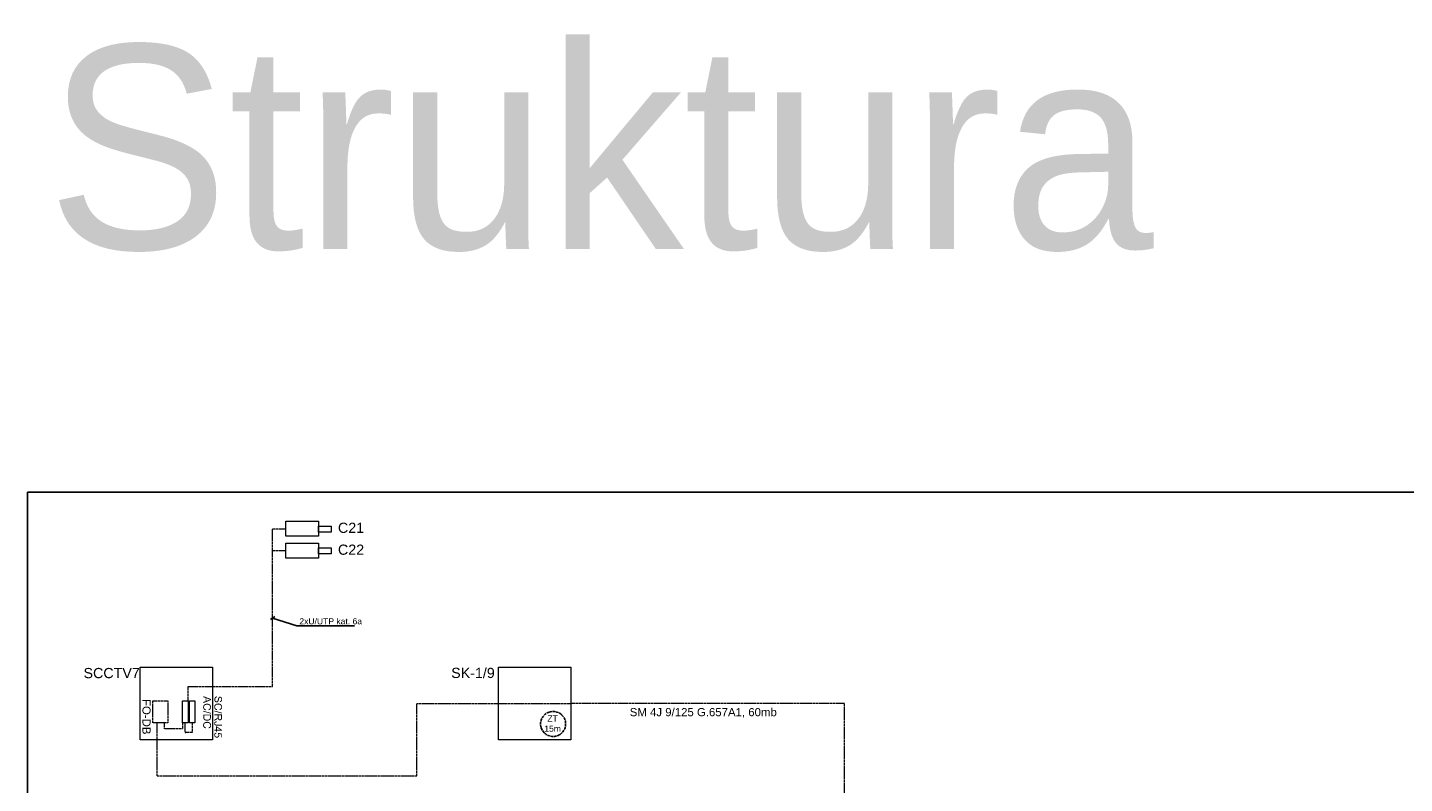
# Model space of a CAD drawing. Header units: millimetres. Extents: x -91 to 1961, y -1152 to 358.
# Tile 251 of 256: x 1363 to 1700, y 172 to 357. Entities that reach past the tile are written whole.
import ezdxf

# ---------------------------------------------------------------- set-up
doc = ezdxf.new("R2010")
doc.units = ezdxf.units.MM
doc.header["$MEASUREMENT"] = 0
doc.linetypes.add('PT LAP Jeżowe - Schematy Strukturalny CCTV (1)$0$PDF_IMPORT', pattern=[1, 0.8, -0.2])
doc.layers.get('0').update_dxf_attribs({"linetype": 'CONTINUOUS'})
doc.layers.add('PT LAP Jeżowe - Schematy Strukturalny CCTV (1)$0$PDF_Geomertry', color=7, linetype='CONTINUOUS')
doc.layers.add('PT LAP Jeżowe - Schematy Strukturalny CCTV (1)$0$PDF_Solid Fills', color=7, linetype='CONTINUOUS')
doc.styles.add('PT LAP Jeżowe - Schematy Strukturalny CCTV (1)$0$Standard', font='arial.ttf')

# ---------------------------------------------------------------- blocks, each defined once
blk = doc.blocks.new('PT LAP Jeżowe - Schematy Strukturalny CCTV (1)')
at = {"layer": 'PT LAP Jeżowe - Schematy Strukturalny CCTV (1)$0$PDF_Solid Fills', "transparency": 33554559}
h = blk.add_hatch(color=5, dxfattribs=at)
edge = h.paths.add_edge_path(flags=0)
edge.add_line((294.83, 239.07), (294.77, 238.82))
edge.add_spline(control_points=[(294.77, 238.82), (294.57, 238.87), (294.41, 238.96), (294.3, 239.1), (294.2, 239.23), (294.14, 239.39), (294.14, 239.59), (294.14, 239.79), (294.19, 239.95), (294.27, 240.07), (294.35, 240.2), (294.47, 240.29), (294.62, 240.36), (294.78, 240.42), (294.95, 240.45), (295.13, 240.45), (295.32, 240.45), (295.49, 240.42), (295.64, 240.34), (295.78, 240.27), (295.89, 240.17), (295.97, 240.03), (296.04, 239.89), (296.08, 239.75), (296.08, 239.58), (296.08, 239.4), (296.03, 239.24), (295.94, 239.12), (295.84, 238.99), (295.71, 238.9), (295.53, 238.85)], knot_values=[0, 0, 0, 0, 1, 1, 1, 2, 2, 2, 3, 3, 3, 4, 4, 4, 5, 5, 5, 6, 6, 6, 7, 7, 7, 8, 8, 8, 9, 9, 9, 10, 10, 10, 10], weights=[1, 1, 1, 1, 1, 1, 1, 1, 1, 1, 1, 1, 1, 1, 1, 1, 1, 1, 1, 1, 1, 1, 1, 1, 1, 1, 1, 1, 1, 1, 1], degree=3, periodic=0)
edge.add_line((295.53, 238.85), (295.48, 239.09))
edge.add_spline(control_points=[(295.48, 239.09), (295.61, 239.14), (295.71, 239.2), (295.78, 239.28), (295.84, 239.36), (295.87, 239.46), (295.87, 239.59), (295.87, 239.73), (295.84, 239.85), (295.77, 239.94), (295.7, 240.04), (295.6, 240.11), (295.49, 240.14), (295.37, 240.18), (295.25, 240.2), (295.13, 240.2), (294.97, 240.2), (294.83, 240.18), (294.71, 240.13), (294.59, 240.09), (294.5, 240.02), (294.44, 239.92), (294.39, 239.82), (294.36, 239.72), (294.36, 239.61), (294.36, 239.47), (294.4, 239.35), (294.48, 239.26), (294.55, 239.16), (294.67, 239.1), (294.83, 239.07)], knot_values=[0, 0, 0, 0, 1, 1, 1, 2, 2, 2, 3, 3, 3, 4, 4, 4, 5, 5, 5, 6, 6, 6, 7, 7, 7, 8, 8, 8, 9, 9, 9, 10, 10, 10, 10], weights=[1, 1, 1, 1, 1, 1, 1, 1, 1, 1, 1, 1, 1, 1, 1, 1, 1, 1, 1, 1, 1, 1, 1, 1, 1, 1, 1, 1, 1, 1, 1], degree=3, periodic=0)
h = blk.add_hatch(color=5, dxfattribs=at)
h.paths.add_polyline_path([(294.18, 242.31), (296.04, 241.6), (296.04, 241.34), (294.18, 240.58), (294.18, 240.86), (294.75, 241.07), (294.75, 241.85), (294.18, 242.05)])
edge = h.paths.add_edge_path(flags=0)
edge.add_line((294.95, 241.78), (294.95, 241.15))
edge.add_line((294.95, 241.15), (295.46, 241.34))
edge.add_spline(control_points=[(295.46, 241.34), (295.62, 241.4), (295.75, 241.44), (295.85, 241.47), (295.73, 241.5), (295.61, 241.53), (295.49, 241.57)], knot_values=[0, 0, 0, 0, 1, 1, 1, 2, 2, 2, 2], weights=[1, 1, 1, 1, 1, 1, 1], degree=3, periodic=0)
edge.add_line((295.49, 241.57), (294.95, 241.78))
h = blk.add_hatch(color=14, dxfattribs=at)
edge = h.paths.add_edge_path(flags=0)
edge.add_line((297.54, 239.11), (297.48, 238.86))
edge.add_spline(control_points=[(297.48, 238.86), (297.27, 238.91), (297.12, 239.01), (297.01, 239.14), (296.91, 239.27), (296.85, 239.44), (296.85, 239.63), (296.85, 239.83), (296.89, 239.99), (296.98, 240.11), (297.06, 240.24), (297.18, 240.33), (297.33, 240.4), (297.49, 240.46), (297.66, 240.5), (297.84, 240.5), (298.03, 240.5), (298.2, 240.46), (298.35, 240.39), (298.49, 240.31), (298.6, 240.21), (298.68, 240.07), (298.75, 239.94), (298.79, 239.79), (298.79, 239.62), (298.79, 239.44), (298.74, 239.28), (298.65, 239.16), (298.55, 239.03), (298.42, 238.94), (298.24, 238.89)], knot_values=[0, 0, 0, 0, 1, 1, 1, 2, 2, 2, 3, 3, 3, 4, 4, 4, 5, 5, 5, 6, 6, 6, 7, 7, 7, 8, 8, 8, 9, 9, 9, 10, 10, 10, 10], weights=[1, 1, 1, 1, 1, 1, 1, 1, 1, 1, 1, 1, 1, 1, 1, 1, 1, 1, 1, 1, 1, 1, 1, 1, 1, 1, 1, 1, 1, 1, 1], degree=3, periodic=0)
edge.add_line((298.24, 238.89), (298.19, 239.14))
edge.add_spline(control_points=[(298.19, 239.14), (298.32, 239.18), (298.42, 239.24), (298.48, 239.32), (298.55, 239.4), (298.58, 239.51), (298.58, 239.63), (298.58, 239.77), (298.54, 239.89), (298.48, 239.99), (298.41, 240.08), (298.31, 240.15), (298.2, 240.19), (298.08, 240.23), (297.96, 240.24), (297.84, 240.24), (297.68, 240.24), (297.54, 240.22), (297.42, 240.18), (297.3, 240.13), (297.21, 240.06), (297.15, 239.96), (297.1, 239.87), (297.07, 239.76), (297.07, 239.65), (297.07, 239.51), (297.11, 239.4), (297.18, 239.3), (297.26, 239.21), (297.38, 239.14), (297.54, 239.11)], knot_values=[0, 0, 0, 0, 1, 1, 1, 2, 2, 2, 3, 3, 3, 4, 4, 4, 5, 5, 5, 6, 6, 6, 7, 7, 7, 8, 8, 8, 9, 9, 9, 10, 10, 10, 10], weights=[1, 1, 1, 1, 1, 1, 1, 1, 1, 1, 1, 1, 1, 1, 1, 1, 1, 1, 1, 1, 1, 1, 1, 1, 1, 1, 1, 1, 1, 1, 1], degree=3, periodic=0)
h = blk.add_hatch(color=14, dxfattribs=at)
edge = h.paths.add_edge_path(flags=0)
edge.add_line((297.52, 242.23), (297.54, 242))
edge.add_spline(control_points=[(297.54, 242), (297.45, 241.99), (297.37, 241.96), (297.31, 241.92), (297.25, 241.88), (297.2, 241.82), (297.16, 241.74), (297.12, 241.65), (297.11, 241.56), (297.11, 241.45), (297.11, 241.36), (297.12, 241.28), (297.15, 241.21), (297.17, 241.14), (297.21, 241.08), (297.26, 241.05), (297.31, 241.01), (297.36, 241), (297.42, 241), (297.48, 241), (297.53, 241.01), (297.57, 241.05), (297.61, 241.08), (297.65, 241.14), (297.68, 241.21), (297.7, 241.26), (297.73, 241.37), (297.77, 241.54), (297.81, 241.71), (297.85, 241.83), (297.88, 241.9), (297.93, 241.99), (297.99, 242.05), (298.05, 242.1), (298.12, 242.14), (298.2, 242.16), (298.28, 242.16), (298.38, 242.16), (298.46, 242.13), (298.54, 242.08), (298.62, 242.03), (298.69, 241.95), (298.73, 241.85), (298.77, 241.75), (298.79, 241.64), (298.79, 241.51), (298.79, 241.37), (298.77, 241.25), (298.72, 241.15), (298.68, 241.04), (298.62, 240.96), (298.53, 240.91), (298.45, 240.85), (298.35, 240.82), (298.24, 240.82)], knot_values=[0, 0, 0, 0, 1, 1, 1, 2, 2, 2, 3, 3, 3, 4, 4, 4, 5, 5, 5, 6, 6, 6, 7, 7, 7, 8, 8, 8, 9, 9, 9, 10, 10, 10, 11, 11, 11, 12, 12, 12, 13, 13, 13, 14, 14, 14, 15, 15, 15, 16, 16, 16, 17, 17, 17, 18, 18, 18, 18], weights=[1, 1, 1, 1, 1, 1, 1, 1, 1, 1, 1, 1, 1, 1, 1, 1, 1, 1, 1, 1, 1, 1, 1, 1, 1, 1, 1, 1, 1, 1, 1, 1, 1, 1, 1, 1, 1, 1, 1, 1, 1, 1, 1, 1, 1, 1, 1, 1, 1, 1, 1, 1, 1, 1, 1], degree=3, periodic=0)
edge.add_line((298.24, 240.82), (298.23, 241.05))
edge.add_spline(control_points=[(298.23, 241.05), (298.34, 241.06), (298.43, 241.11), (298.49, 241.18), (298.55, 241.25), (298.58, 241.36), (298.58, 241.5), (298.58, 241.65), (298.55, 241.76), (298.5, 241.82), (298.44, 241.89), (298.38, 241.93), (298.3, 241.93), (298.24, 241.93), (298.18, 241.9), (298.14, 241.85), (298.1, 241.81), (298.05, 241.68), (298.01, 241.48), (297.97, 241.29), (297.93, 241.15), (297.89, 241.08), (297.84, 240.97), (297.78, 240.89), (297.7, 240.84), (297.63, 240.79), (297.54, 240.76), (297.44, 240.76), (297.35, 240.76), (297.25, 240.79), (297.17, 240.84), (297.08, 240.9), (297.01, 240.98), (296.97, 241.09), (296.92, 241.19), (296.89, 241.31), (296.89, 241.44), (296.89, 241.61), (296.92, 241.75), (296.97, 241.86), (297.02, 241.98), (297.09, 242.07), (297.19, 242.13), (297.28, 242.19), (297.4, 242.23), (297.52, 242.23)], knot_values=[0, 0, 0, 0, 1, 1, 1, 2, 2, 2, 3, 3, 3, 4, 4, 4, 5, 5, 5, 6, 6, 6, 7, 7, 7, 8, 8, 8, 9, 9, 9, 10, 10, 10, 11, 11, 11, 12, 12, 12, 13, 13, 13, 14, 14, 14, 15, 15, 15, 15], weights=[1, 1, 1, 1, 1, 1, 1, 1, 1, 1, 1, 1, 1, 1, 1, 1, 1, 1, 1, 1, 1, 1, 1, 1, 1, 1, 1, 1, 1, 1, 1, 1, 1, 1, 1, 1, 1, 1, 1, 1, 1, 1, 1, 1, 1, 1], degree=3, periodic=0)
h = blk.add_hatch(color=5, dxfattribs=at)
edge = h.paths.add_edge_path(flags=0)
edge.add_line((294.18, 237.8), (296.04, 237.8))
edge.add_line((296.04, 237.8), (296.04, 237.17))
edge.add_spline(control_points=[(296.04, 237.17), (296.04, 237.02), (296.03, 236.91), (296.01, 236.84), (295.99, 236.73), (295.95, 236.64), (295.88, 236.56), (295.8, 236.47), (295.69, 236.39), (295.56, 236.35), (295.44, 236.3), (295.29, 236.27), (295.12, 236.27), (294.98, 236.27), (294.86, 236.29), (294.75, 236.32), (294.64, 236.36), (294.55, 236.4), (294.48, 236.45), (294.41, 236.5), (294.35, 236.56), (294.31, 236.62), (294.27, 236.68), (294.24, 236.75), (294.22, 236.84), (294.2, 236.92), (294.18, 237.02), (294.18, 237.13)], knot_values=[0, 0, 0, 0, 1, 1, 1, 2, 2, 2, 3, 3, 3, 4, 4, 4, 5, 5, 5, 6, 6, 6, 7, 7, 7, 8, 8, 8, 9, 9, 9, 9], weights=[1, 1, 1, 1, 1, 1, 1, 1, 1, 1, 1, 1, 1, 1, 1, 1, 1, 1, 1, 1, 1, 1, 1, 1, 1, 1, 1, 1], degree=3, periodic=0)
edge.add_line((294.18, 237.13), (294.18, 237.8))
edge = h.paths.add_edge_path(flags=0)
edge.add_line((294.4, 237.56), (294.4, 237.16))
edge.add_spline(control_points=[(294.4, 237.16), (294.4, 237.04), (294.41, 236.95), (294.43, 236.88), (294.45, 236.81), (294.49, 236.75), (294.53, 236.71), (294.59, 236.65), (294.67, 236.61), (294.77, 236.57), (294.86, 236.54), (294.99, 236.53), (295.13, 236.53), (295.32, 236.53), (295.47, 236.56), (295.58, 236.62), (295.68, 236.68), (295.75, 236.76), (295.79, 236.85), (295.82, 236.92), (295.83, 237.02), (295.83, 237.17)], knot_values=[0, 0, 0, 0, 1, 1, 1, 2, 2, 2, 3, 3, 3, 4, 4, 4, 5, 5, 5, 6, 6, 6, 7, 7, 7, 7], weights=[1, 1, 1, 1, 1, 1, 1, 1, 1, 1, 1, 1, 1, 1, 1, 1, 1, 1, 1, 1, 1, 1], degree=3, periodic=0)
edge.add_line((295.83, 237.17), (295.83, 237.56))
edge.add_line((295.83, 237.56), (294.4, 237.56))
h = blk.add_hatch(color=14, dxfattribs=at)
edge = h.paths.add_edge_path(flags=0)
edge.add_line((296.89, 237.84), (298.75, 237.84))
edge.add_line((298.75, 237.84), (298.75, 237.02))
edge.add_spline(control_points=[(298.75, 237.02), (298.75, 236.86), (298.73, 236.73), (298.7, 236.65), (298.67, 236.56), (298.61, 236.49), (298.53, 236.44), (298.44, 236.39), (298.35, 236.36), (298.25, 236.36), (298.12, 236.36), (298.01, 236.4), (297.92, 236.49), (297.83, 236.57), (297.78, 236.71), (297.75, 236.88), (297.72, 236.82), (297.69, 236.77), (297.66, 236.74), (297.59, 236.66), (297.51, 236.6), (297.41, 236.53)], knot_values=[0, 0, 0, 0, 1, 1, 1, 2, 2, 2, 3, 3, 3, 4, 4, 4, 5, 5, 5, 6, 6, 6, 7, 7, 7, 7], weights=[1, 1, 1, 1, 1, 1, 1, 1, 1, 1, 1, 1, 1, 1, 1, 1, 1, 1, 1, 1, 1, 1], degree=3, periodic=0)
edge.add_line((297.41, 236.53), (296.89, 236.21))
edge.add_line((296.89, 236.21), (296.89, 236.52))
edge.add_line((296.89, 236.52), (297.29, 236.76))
edge.add_spline(control_points=[(297.29, 236.76), (297.4, 236.83), (297.49, 236.89), (297.55, 236.94), (297.61, 236.99), (297.65, 237.03), (297.67, 237.06), (297.7, 237.1), (297.71, 237.14), (297.72, 237.18), (297.73, 237.2), (297.73, 237.25), (297.73, 237.31)], knot_values=[0, 0, 0, 0, 1, 1, 1, 2, 2, 2, 3, 3, 3, 4, 4, 4, 4], weights=[1, 1, 1, 1, 1, 1, 1, 1, 1, 1, 1, 1, 1], degree=3, periodic=0)
edge.add_line((297.73, 237.31), (297.73, 237.6))
edge.add_line((297.73, 237.6), (296.89, 237.6))
edge.add_line((296.89, 237.6), (296.89, 237.84))
edge = h.paths.add_edge_path(flags=0)
edge.add_line((297.94, 237.6), (297.94, 237.07))
edge.add_spline(control_points=[(297.94, 237.07), (297.94, 236.96), (297.95, 236.87), (297.98, 236.81), (298, 236.74), (298.04, 236.7), (298.08, 236.66), (298.13, 236.63), (298.19, 236.61), (298.25, 236.61), (298.33, 236.61), (298.4, 236.65), (298.46, 236.71), (298.51, 236.77), (298.54, 236.87), (298.54, 237.01)], knot_values=[0, 0, 0, 0, 1, 1, 1, 2, 2, 2, 3, 3, 3, 4, 4, 4, 5, 5, 5, 5], weights=[1, 1, 1, 1, 1, 1, 1, 1, 1, 1, 1, 1, 1, 1, 1, 1], degree=3, periodic=0)
edge.add_line((298.54, 237.01), (298.54, 237.6))
edge.add_line((298.54, 237.6), (297.94, 237.6))
h = blk.add_hatch(color=5, dxfattribs=at)
edge = h.paths.add_edge_path(flags=0)
edge.add_line((294.83, 234.62), (294.77, 234.37))
edge.add_spline(control_points=[(294.77, 234.37), (294.57, 234.43), (294.41, 234.52), (294.3, 234.65), (294.2, 234.78), (294.14, 234.95), (294.14, 235.14), (294.14, 235.34), (294.19, 235.5), (294.27, 235.63), (294.35, 235.75), (294.47, 235.84), (294.62, 235.91), (294.78, 235.98), (294.95, 236.01), (295.13, 236.01), (295.32, 236.01), (295.49, 235.97), (295.64, 235.9), (295.78, 235.82), (295.89, 235.72), (295.97, 235.58), (296.04, 235.45), (296.08, 235.3), (296.08, 235.14), (296.08, 234.95), (296.03, 234.8), (295.94, 234.67), (295.84, 234.54), (295.71, 234.46), (295.53, 234.41)], knot_values=[0, 0, 0, 0, 1, 1, 1, 2, 2, 2, 3, 3, 3, 4, 4, 4, 5, 5, 5, 6, 6, 6, 7, 7, 7, 8, 8, 8, 9, 9, 9, 10, 10, 10, 10], weights=[1, 1, 1, 1, 1, 1, 1, 1, 1, 1, 1, 1, 1, 1, 1, 1, 1, 1, 1, 1, 1, 1, 1, 1, 1, 1, 1, 1, 1, 1, 1], degree=3, periodic=0)
edge.add_line((295.53, 234.41), (295.48, 234.65))
edge.add_spline(control_points=[(295.48, 234.65), (295.61, 234.69), (295.71, 234.75), (295.78, 234.83), (295.84, 234.91), (295.87, 235.02), (295.87, 235.14), (295.87, 235.28), (295.84, 235.4), (295.77, 235.5), (295.7, 235.59), (295.6, 235.66), (295.49, 235.7), (295.37, 235.74), (295.25, 235.76), (295.13, 235.76), (294.97, 235.76), (294.83, 235.73), (294.71, 235.69), (294.59, 235.64), (294.5, 235.57), (294.44, 235.47), (294.39, 235.38), (294.36, 235.27), (294.36, 235.16), (294.36, 235.02), (294.4, 234.91), (294.48, 234.81), (294.55, 234.72), (294.67, 234.65), (294.83, 234.62)], knot_values=[0, 0, 0, 0, 1, 1, 1, 2, 2, 2, 3, 3, 3, 4, 4, 4, 5, 5, 5, 6, 6, 6, 7, 7, 7, 8, 8, 8, 9, 9, 9, 10, 10, 10, 10], weights=[1, 1, 1, 1, 1, 1, 1, 1, 1, 1, 1, 1, 1, 1, 1, 1, 1, 1, 1, 1, 1, 1, 1, 1, 1, 1, 1, 1, 1, 1, 1], degree=3, periodic=0)
h = blk.add_hatch(color=14, dxfattribs=at)
edge = h.paths.add_edge_path(flags=0)
edge.add_line((297.43, 236.1), (297.46, 235.88))
edge.add_spline(control_points=[(297.46, 235.88), (297.31, 235.88), (297.2, 235.85), (297.15, 235.8), (297.09, 235.76), (297.07, 235.69), (297.07, 235.61), (297.07, 235.55), (297.08, 235.5), (297.11, 235.45), (297.14, 235.41), (297.18, 235.38), (297.22, 235.36), (297.27, 235.34), (297.35, 235.33), (297.46, 235.33)], knot_values=[0, 0, 0, 0, 1, 1, 1, 2, 2, 2, 3, 3, 3, 4, 4, 4, 5, 5, 5, 5], weights=[1, 1, 1, 1, 1, 1, 1, 1, 1, 1, 1, 1, 1, 1, 1, 1], degree=3, periodic=0)
edge.add_line((297.46, 235.33), (298.75, 235.33))
edge.add_line((298.75, 235.33), (298.75, 235.09))
edge.add_line((298.75, 235.09), (297.48, 235.09))
edge.add_spline(control_points=[(297.48, 235.09), (297.32, 235.09), (297.2, 235.11), (297.12, 235.14), (297.03, 235.18), (296.97, 235.24), (296.92, 235.32), (296.88, 235.4), (296.85, 235.5), (296.85, 235.61), (296.85, 235.77), (296.9, 235.89), (297, 235.98), (297.09, 236.07), (297.24, 236.11), (297.43, 236.1)], knot_values=[0, 0, 0, 0, 1, 1, 1, 2, 2, 2, 3, 3, 3, 4, 4, 4, 5, 5, 5, 5], weights=[1, 1, 1, 1, 1, 1, 1, 1, 1, 1, 1, 1, 1, 1, 1, 1], degree=3, periodic=0)
h = blk.add_hatch(color=14, dxfattribs=at)
edge = h.paths.add_edge_path(flags=0)
edge.add_line((297.38, 233.35), (297.4, 233.11))
edge.add_spline(control_points=[(297.4, 233.11), (297.28, 233.09), (297.19, 233.05), (297.13, 232.98), (297.08, 232.92), (297.05, 232.84), (297.05, 232.75), (297.05, 232.64), (297.09, 232.55), (297.17, 232.47), (297.25, 232.4), (297.36, 232.36), (297.5, 232.36), (297.62, 232.36), (297.73, 232.4), (297.8, 232.47), (297.88, 232.54), (297.91, 232.64), (297.91, 232.76), (297.91, 232.83), (297.9, 232.89), (297.86, 232.95), (297.83, 233.01), (297.79, 233.06), (297.74, 233.09)], knot_values=[0, 0, 0, 0, 1, 1, 1, 2, 2, 2, 3, 3, 3, 4, 4, 4, 5, 5, 5, 6, 6, 6, 7, 7, 7, 8, 8, 8, 8], weights=[1, 1, 1, 1, 1, 1, 1, 1, 1, 1, 1, 1, 1, 1, 1, 1, 1, 1, 1, 1, 1, 1, 1, 1, 1], degree=3, periodic=0)
edge.add_line((297.74, 233.09), (297.77, 233.3))
edge.add_line((297.77, 233.3), (298.71, 233.13))
edge.add_line((298.71, 233.13), (298.71, 232.21))
edge.add_line((298.71, 232.21), (298.5, 232.21))
edge.add_line((298.5, 232.21), (298.5, 232.94))
edge.add_line((298.5, 232.94), (298, 233.04))
edge.add_spline(control_points=[(298, 233.04), (298.07, 232.93), (298.1, 232.82), (298.1, 232.69), (298.1, 232.53), (298.05, 232.4), (297.94, 232.29), (297.83, 232.18), (297.68, 232.12), (297.51, 232.12), (297.34, 232.12), (297.2, 232.17), (297.08, 232.27), (296.93, 232.38), (296.85, 232.55), (296.85, 232.75), (296.85, 232.92), (296.9, 233.06), (297, 233.16), (297.09, 233.27), (297.22, 233.33), (297.38, 233.35)], knot_values=[0, 0, 0, 0, 1, 1, 1, 2, 2, 2, 3, 3, 3, 4, 4, 4, 5, 5, 5, 6, 6, 6, 7, 7, 7, 7], weights=[1, 1, 1, 1, 1, 1, 1, 1, 1, 1, 1, 1, 1, 1, 1, 1, 1, 1, 1, 1, 1, 1], degree=3, periodic=0)
h = blk.add_hatch(color=14, dxfattribs=at)
h.paths.add_polyline_path([(296.89, 234.05), (297.33, 234.05), (297.33, 234.86), (297.54, 234.86), (298.75, 234.01), (298.75, 233.83), (297.54, 233.83), (297.54, 233.58), (297.33, 233.58), (297.33, 233.83), (296.89, 233.83)])
h.paths.add_polyline_path([(297.54, 234.05), (298.38, 234.05), (297.54, 234.63)])
blk.add_line((310.67, 261.06), (311.69, 261.79))
at = {"color": 0}
for p, q in [((317.09, 259.51), (311.18, 261.42)), ((331.26, 259.51), (317.09, 259.51))]:
    blk.add_line(p, q, dxfattribs=at)
at = {"color": 1, "linetype": 'PT LAP Jeżowe - Schematy Strukturalny CCTV (1)$0$PDF_IMPORT', "ltscale": 0.8}
blk.add_circle((379.9, 235.48), 3.07, dxfattribs=at)
at = {"layer": 'PT LAP Jeżowe - Schematy Strukturalny CCTV (1)$0$PDF_Geomertry', "color": 3, "linetype": 'PT LAP Jeżowe - Schematy Strukturalny CCTV (1)$0$PDF_IMPORT', "lineweight": 5, "ltscale": 0.339084}
for p, q in [((311.18, 244.7), (311.18, 283.34)), ((311.18, 283.34), (314.42, 283.34)), ((311.18, 277.98), (314.42, 277.98)), ((290.45, 244.7), (311.18, 244.7))]:
    blk.add_line(p, q, dxfattribs=at)
at = {"layer": 'PT LAP Jeżowe - Schematy Strukturalny CCTV (1)$0$PDF_Geomertry', "color": 30, "linetype": 'PT LAP Jeżowe - Schematy Strukturalny CCTV (1)$0$PDF_IMPORT', "lineweight": 5, "ltscale": 0.338653}
for p, q in [((346.51, 222.73), (346.51, 240.51)), ((346.51, 240.51), (384.22, 240.51)), ((451.27, 240.51), (384.22, 240.51)), ((451.27, 176.38), (451.27, 240.51)), ((282.84, 222.73), (282.84, 235.72)), ((282.84, 222.73), (346.51, 222.73))]:
    blk.add_line(p, q, dxfattribs=at)
at = {"layer": 'PT LAP Jeżowe - Schematy Strukturalny CCTV (1)$0$PDF_Geomertry', "color": 14, "linetype": 'PT LAP Jeżowe - Schematy Strukturalny CCTV (1)$0$PDF_IMPORT', "lineweight": 5, "ltscale": 0.338696}
for p, q in [((284.64, 234.3), (284.64, 235.72)), ((289.09, 234.3), (284.64, 234.3)), ((289.09, 235.72), (289.09, 234.3))]:
    blk.add_line(p, q, dxfattribs=at)
at = {"layer": 'PT LAP Jeżowe - Schematy Strukturalny CCTV (1)$0$PDF_Geomertry', "color": 5, "linetype": 'PT LAP Jeżowe - Schematy Strukturalny CCTV (1)$0$PDF_IMPORT', "lineweight": 5, "ltscale": 0.338653}
for p, q in [((291.49, 233.35), (289.94, 233.35)), ((291.49, 235.72), (291.49, 233.35))]:
    blk.add_line(p, q, dxfattribs=at)
at = {"layer": 'PT LAP Jeżowe - Schematy Strukturalny CCTV (1)$0$PDF_Geomertry', "lineweight": 20}
for points in [[(314.42, 285.19), (322.38, 285.19), (322.38, 281.5), (314.42, 281.5), (314.42, 285.19)], [(322.38, 284), (325.55, 284), (325.55, 282.52), (322.38, 282.52), (322.38, 284)], [(314.42, 279.82), (322.38, 279.82), (322.38, 276.14), (314.42, 276.14), (314.42, 279.82)], [(322.38, 278.64), (325.55, 278.64), (325.55, 277.16), (322.38, 277.16), (322.38, 278.64)], [(296.43, 249.4), (296.43, 231.62), (278.69, 231.62), (278.69, 249.4), (296.43, 249.4)], [(384.22, 249.4), (384.22, 231.62), (366.48, 231.62), (366.48, 249.4), (384.22, 249.4)]]:
    blk.add_lwpolyline(points, dxfattribs=at)
at = {"layer": 'PT LAP Jeżowe - Schematy Strukturalny CCTV (1)$0$PDF_Geomertry', "color": 3, "linetype": 'PT LAP Jeżowe - Schematy Strukturalny CCTV (1)$0$PDF_IMPORT', "lineweight": 5, "ltscale": 0.339084}
blk.add_lwpolyline([(290.45, 241.14), (290.45, 244.7)], dxfattribs=at)
at = {"layer": 'PT LAP Jeżowe - Schematy Strukturalny CCTV (1)$0$PDF_Geomertry', "color": 30, "linetype": 'PT LAP Jeżowe - Schematy Strukturalny CCTV (1)$0$PDF_IMPORT', "lineweight": 5, "ltscale": 0.338653}
blk.add_lwpolyline([(281.81, 235.72), (281.81, 241.14), (285.48, 241.14), (285.48, 235.72), (281.81, 235.72), (281.81, 235.72)], dxfattribs=at)
at = {"layer": 'PT LAP Jeżowe - Schematy Strukturalny CCTV (1)$0$PDF_Geomertry', "color": 14, "lineweight": 5}
blk.add_lwpolyline([(289.09, 235.72), (289.09, 241.14), (290.45, 241.14), (290.45, 235.72), (289.09, 235.72), (289.09, 235.72)], dxfattribs=at)
at = {"layer": 'PT LAP Jeżowe - Schematy Strukturalny CCTV (1)$0$PDF_Geomertry', "color": 5, "lineweight": 5, "ltscale": 0.338653}
blk.add_lwpolyline([(292.14, 235.72), (292.14, 235.72), (290.83, 235.72), (290.83, 241.14), (292.14, 241.14), (292.14, 235.72)], dxfattribs=at)
at = {"layer": 'PT LAP Jeżowe - Schematy Strukturalny CCTV (1)$0$PDF_Geomertry', "color": 5, "linetype": 'PT LAP Jeżowe - Schematy Strukturalny CCTV (1)$0$PDF_IMPORT', "lineweight": 5, "ltscale": 0.338653}
blk.add_lwpolyline([(289.77, 233.65), (289.77, 235.72)], dxfattribs=at)
at = {"layer": 'PT LAP Jeżowe - Schematy Strukturalny CCTV (1)$0$PDF_Geomertry', "color": 5, "lineweight": 5}
blk.add_lwpolyline([(289.77, 233.52), (289.77, 233.35), (289.94, 233.35)], dxfattribs=at)
at = {"layer": 'PT LAP Jeżowe - Schematy Strukturalny CCTV (1)$0$PDF_Solid Fills', "color": 5, "transparency": 33554559}
blk.add_solid([(294.14, 238.72), (296.08, 238.18), (294.14, 238.54), (296.08, 238)], dxfattribs=at)
at = {"layer": 'PT LAP Jeżowe - Schematy Strukturalny CCTV (1)$0$PDF_Solid Fills', "color": 14, "transparency": 33554559}
blk.add_solid([(296.85, 238.76), (298.79, 238.23), (296.85, 238.58), (298.79, 238.04)], dxfattribs=at)
at = {"style": 'PT LAP Jeżowe - Schematy Strukturalny CCTV (1)$0$Standard'}
for s, insert, char_height, width, attachment_point in [('C21', (327.18, 284.81), 2.5, 9.6727, 1), ('C22', (327.18, 279.45), 2.5, 9.6727, 1), ('{\\C0;2xU/UTP kat. 6a}', (317.72, 261.4), 1.5, 37.2368, 1), ('SCCTV7', (264.84, 249.21), 2.5, 9.6727, 1), ('SK-1/9', (354.92, 249.24), 2.5, 9.6727, 1), ('{\\C40;SM 4J 9/125 G.657A1, 60mb}', (416.69, 238.19), 2, 55.324, 5)]:
    blk.add_mtext(s, dxfattribs=dict(at, insert=insert, char_height=char_height, width=width, attachment_point=attachment_point))
at = {"insert": (281.27, 241.59), "char_height": 2, "width": 13.0067, "attachment_point": 1, "rotation": 270, "style": 'PT LAP Jeżowe - Schematy Strukturalny CCTV (1)$0$Standard'}
blk.add_mtext('{\\C40;FO-DB}', dxfattribs=at)
at = {"insert": (379.77, 235.57), "char_height": 1.5, "attachment_point": 5, "style": 'PT LAP Jeżowe - Schematy Strukturalny CCTV (1)$0$Standard'}
blk.add_mtext('{\\C1;ZT\\P15m}', dxfattribs=at)

msp = doc.modelspace()

# ---------------------------------------------------------------- linework, layer by layer
at = {"color": 7, "true_color": 0xffffff}
msp.add_lwpolyline([(1362.75, 243.43), (1362.75, -180.57), (1960.75, -180.57), (1960.75, 243.43)], close=True, dxfattribs=at)

# ---------------------------------------------------------------- block references
msp.add_blockref('PT LAP Jeżowe - Schematy Strukturalny CCTV (1)', (1111.63, -48.85))

# ---------------------------------------------------------------- texts
at = {"color": 7, "true_color": 0xffffff, "insert": (1367.44, 353.03), "char_height": 50, "width": 618.0988, "attachment_point": 1}
msp.add_mtext('Struktura', dxfattribs=at)

doc.saveas('drawing.dxf')
